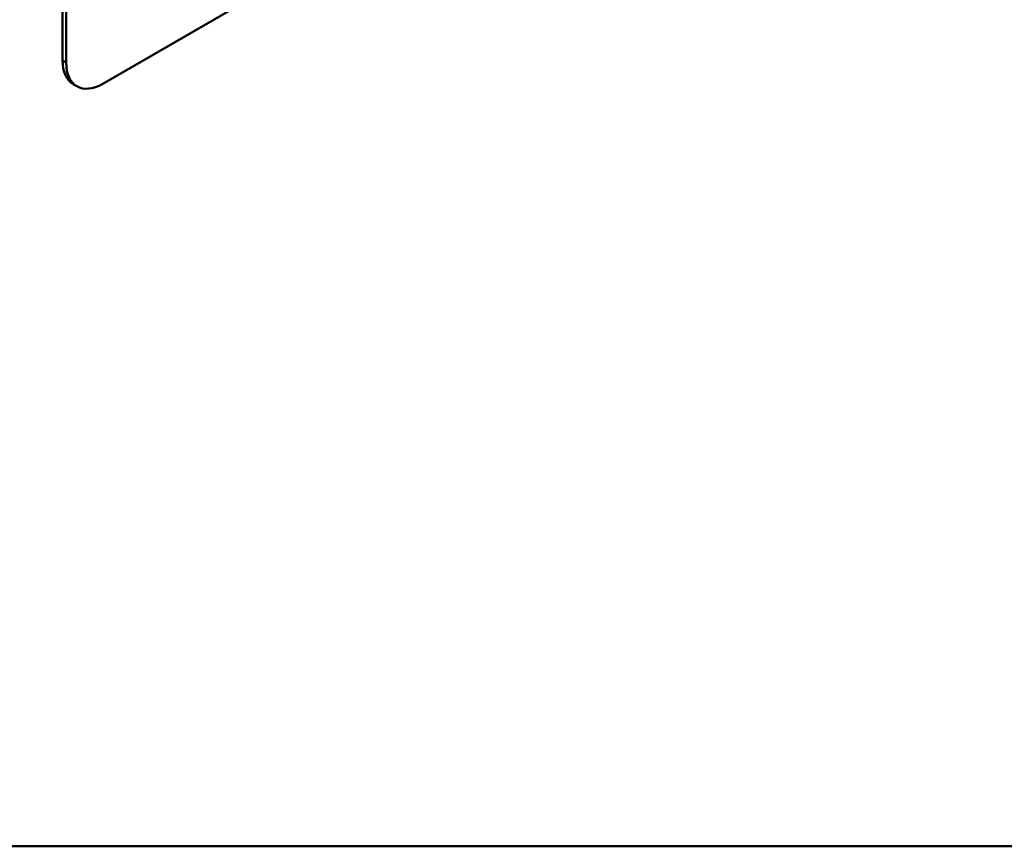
# Model space of a CAD drawing. Header units: millimetres. Extents: x 20 to 833, y 20 to 574.
# Tile 2 of 7: x 362 to 438, y 20 to 84. Entities that reach past the tile are written whole.
import ezdxf

# ---------------------------------------------------------------- set-up
doc = ezdxf.new("R2010")
doc.units = ezdxf.units.MM
doc.header["$LTSCALE"] = 2
for name, color, linetype, lineweight in [('Sichtbare Kanten(DIN)', 7, 'Continuous', 50), ('Sichtbare tangentiale Kanten(DIN)', 7, 'Continuous', 50), ('Skizziergeometrie(DIN)', 7, 'Continuous', 50)]:
    doc.layers.add(name, color=color, linetype=linetype, lineweight=lineweight)

# ---------------------------------------------------------------- blocks, each defined once
blk = doc.blocks.new('Ränder Standardrahmen')
at = {"layer": 'Skizziergeometrie(DIN)', "flags": 128}
blk.add_lwpolyline([(10, 10), (10, 287), (410, 287), (410, 10), (10, 10)], dxfattribs=at)

msp = doc.modelspace()

# ---------------------------------------------------------------- linework, layer by layer
at = {"layer": 'Sichtbare Kanten(DIN)'}
for p, q in [((365.168, 162.394), (365.168, 80.744)), ((365.451, 162.23), (365.451, 80.581)), ((368.279, 78.948), (422.019, 109.975)), ((366.279, 78.75), (365.996, 78.913))]:
    msp.add_line(p, q, dxfattribs=at)
for centre, end_param in [((367.996, 82.377), 6.283185), ((368.279, 82.214), 7.068583)]:
    msp.add_ellipse(centre, major_axis=(-2, -3.464), ratio=0.57735, start_param=5.497787, end_param=end_param, dxfattribs=at)
at = {"layer": 'Sichtbare tangentiale Kanten(DIN)'}
msp.add_line((365.451, 80.581), (365.168, 80.744), dxfattribs=at)

# ---------------------------------------------------------------- block references
at = {"xscale": 2, "yscale": 2, "zscale": 2}
msp.add_blockref('Ränder Standardrahmen', (0, 0), dxfattribs=at)

doc.saveas('drawing.dxf')
